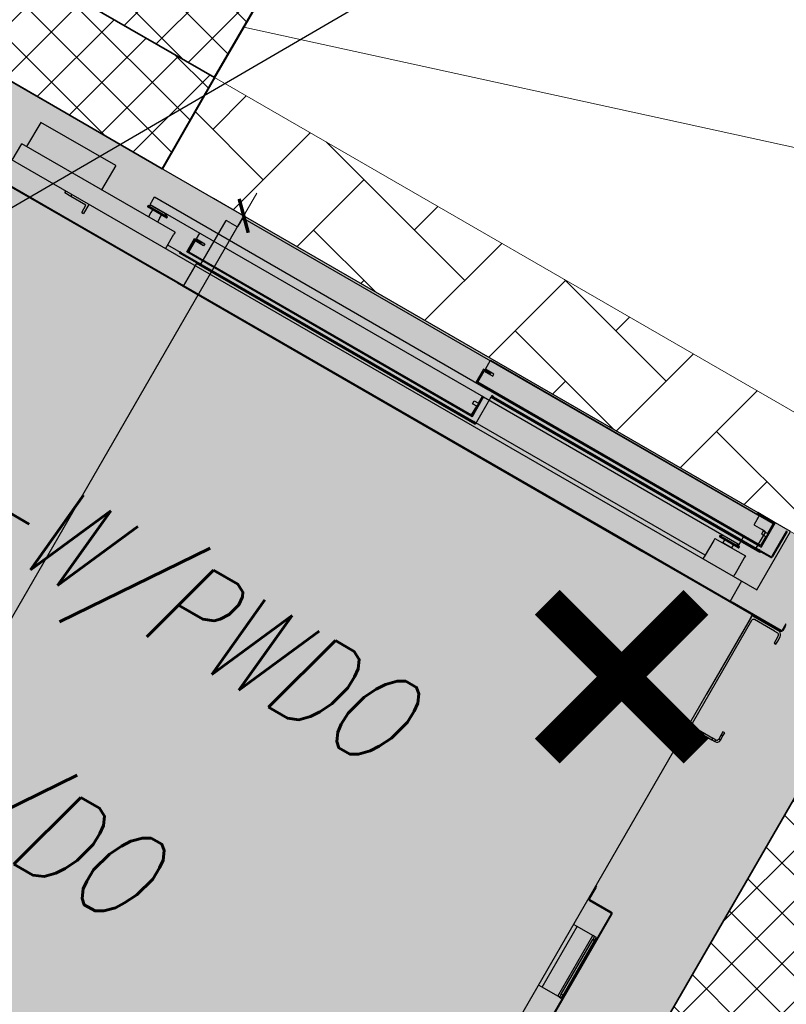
# Model space of a CAD drawing. Header units: millimetres. Extents: x 558 to 24967, y -5755 to 3551.
# Tile 31 of 36: x 23342 to 23451, y 2757 to 2897. Entities that reach past the tile are written whole.
import ezdxf
from ezdxf import colors
from ezdxf.entities.mleader import LeaderData, LeaderLine
from ezdxf.math import Vec2, Vec3

# ---------------------------------------------------------------- set-up
doc = ezdxf.new("R2010")
doc.units = ezdxf.units.MM
doc.layers.get('0').update_dxf_attribs({"color": 252})
doc.layers.get('Defpoints').update_dxf_attribs({"color": 252})
for name, color, linetype in [('FBThlon- Gniazda wtykowe', 1, 'Continuous'), ('FBThlon-obwody gniazd', 1, 'Continuous'), ('K_Dzwig', 252, 'Continuous')]:
    doc.layers.add(name, color=color, linetype=linetype)
for name, color, linetype, lineweight in [('K_Grube', 252, 'Continuous', 35), ('K_Grube_projektowane', 252, 'Continuous', 40), ('K_Kreskowanie', 252, 'Continuous', 5), ('K_Opis_zmienny', 252, 'Continuous', 13), ('K_Widokowe', 252, 'Continuous', 13), ('K_Wyburzenia', 252, 'Continuous', 5), ('K_Wymiarowanie', 252, 'Continuous', 13)]:
    doc.layers.add(name, color=color, linetype=linetype, lineweight=lineweight)
doc.styles.add('FBThlon - uziom opis', font='romans.shx', dxfattribs={"width": 0.8, "oblique": 15})
doc.styles.add('ROMANSpochyły', font='romans.shx', dxfattribs={"width": 0.8, "oblique": 15})
doc.styles.add('Zwykły 50', font='romans.shx', dxfattribs={"width": 0.8, "oblique": 10, "height": 7.5})
doc.dimstyles.new('Skala_50', dxfattribs={"dimtxt": 7.5, "dimasz": 1, "dimexe": 1.25, "dimexo": 0.625, "dimgap": 3, "dimtad": 1, "dimdec": 1, "dimlfac": 10, "dimrnd": 0.5, "dimdsep": 46, "dimtxsty": 'Zwykły 50', "dimblk": 'Wymiar', "dimcen": 2.5, "dimse1": 1, "dimse2": 1, "dimazin": 0, "dimtfac": 1, "dimtdec": 1, "dimtix": 1, "dimtmove": 0, "dimatfit": 3, "dimfxl": 1, "dimtfill": 1, "dimarcsym": 0})

# ---------------------------------------------------------------- blocks, each defined once
blk = doc.blocks.new('kabina')
at = {"layer": 'K_Dzwig'}
for p, q in [((17908.07, -7146.85), (17768.07, -7146.85)), ((17818.09, -7147.15), (17818.09, -7147.45)), ((17818.39, -7147.15), (17818.09, -7147.15)), ((17818.09, -7147.75), (17818.09, -7147.45)), ((17818.09, -7148.5), (17818.09, -7147.75)), ((17818.39, -7147.15), (17902.79, -7147.15)), ((17858.81, -7148.55), (17858.81, -7147.07)), ((17858.81, -7147.07), (17905.37, -7147.07)), ((17905.57, -7146.85), (17902.67, -7146.85)), ((17902.67, -7146.85), (17902.67, -7146.97)), ((17902.67, -7146.97), (17905.45, -7146.97)), ((17903.09, -7147.15), (17902.79, -7147.15)), ((17903.09, -7147.45), (17903.09, -7147.15)), ((17903.09, -7147.75), (17903.09, -7147.45)), ((17903.09, -7148.5), (17903.09, -7147.75)), ((17905.37, -7147.07), (17905.37, -7148.73)), ((17905.45, -7146.97), (17905.45, -7150.73)), ((17905.57, -7146.85), (17905.54, -7146.85)), ((17905.57, -7150.85), (17905.57, -7146.85)), ((17905.57, -7146.85), (17905.57, -7150.85)), ((17907.52, -7147.06), (17907.52, -7151.23)), ((17907.64, -7147.06), (17907.64, -7151.23)), ((17908.07, -7156.45), (17908.07, -7146.85)), ((17816.19, -7155.85), (17816.19, -7148.65)), ((17816.79, -7148.65), (17816.19, -7148.65)), ((17816.79, -7148.65), (17817.94, -7148.65)), ((17859.77, -7148.65), (17858.57, -7148.65)), ((17858.57, -7148.65), (17858.57, -7150.85)), ((17858.69, -7150.73), (17858.69, -7148.77)), ((17858.69, -7148.77), (17859.77, -7148.77)), ((17860.2, -7148.55), (17858.81, -7148.55)), ((17858.81, -7148.87), (17860.2, -7148.87)), ((17858.81, -7150.68), (17858.81, -7148.87)), ((17859.77, -7148.77), (17859.77, -7148.65)), ((17860.2, -7148.87), (17860.2, -7148.55)), ((17904.39, -7148.65), (17903.24, -7148.65)), ((17904.99, -7148.65), (17904.39, -7148.65)), ((17904.68, -7148.73), (17904.68, -7149.22)), ((17905.37, -7148.73), (17904.68, -7148.73)), ((17904.99, -7148.65), (17904.99, -7151.35)), ((17798.62, -7149.75), (17786.27, -7149.75)), ((17786.27, -7149.75), (17786.27, -7153.75)), ((17798.62, -7149.75), (17798.62, -7153.75)), ((17904.68, -7149.22), (17905.37, -7149.22)), ((17905.37, -7149.22), (17905.37, -7150.68)), ((17805.66, -7152.1), (17805.66, -7150.85)), ((17805.66, -7150.85), (17860.57, -7150.85)), ((17806.5, -7150.85), (17806.5, -7150.85)), ((17806.5, -7150.85), (17806.55, -7150.85)), ((17806.55, -7150.85), (17806.55, -7150.85)), ((17806.55, -7150.85), (17806.57, -7150.85)), ((17806.57, -7150.85), (17806.76, -7150.85)), ((17806.75, -7150.85), (17806.75, -7150.85)), ((17806.76, -7150.85), (17806.78, -7150.85)), ((17858.57, -7150.85), (17905.57, -7150.85)), ((17905.45, -7150.73), (17858.69, -7150.73)), ((17905.37, -7150.68), (17858.81, -7150.68)), ((17860.57, -7150.85), (17902.64, -7150.85)), ((17861.49, -7151.35), (17861.49, -7151.47)), ((17861.79, -7151.35), (17861.49, -7151.35)), ((17861.49, -7151.47), (17861.79, -7151.47)), ((17861.49, -7151.47), (17861.49, -7151.59)), ((17861.49, -7151.59), (17905.69, -7151.59)), ((17861.49, -7151.59), (17861.49, -7156.09)), ((17861.79, -7151.47), (17861.79, -7151.35)), ((17861.79, -7151.35), (17905.39, -7151.35)), ((17861.79, -7151.47), (17905.39, -7151.47)), ((17901.24, -7150.85), (17902.64, -7150.85)), ((17902.64, -7152.1), (17902.64, -7150.85)), ((17905.39, -7151.35), (17905.39, -7151.47)), ((17905.69, -7151.35), (17905.39, -7151.35)), ((17905.39, -7151.47), (17905.69, -7151.47)), ((17905.69, -7151.47), (17905.69, -7151.35)), ((17905.69, -7151.59), (17905.69, -7151.47)), ((17907.4, -7151.35), (17905.93, -7151.35)), ((17907.4, -7151.47), (17905.93, -7151.47)), ((17805.96, -7152.13), (17805.46, -7152.37)), ((17805.46, -7152.37), (17805.46, -7152.53)), ((17805.46, -7152.37), (17808.66, -7152.37)), ((17805.46, -7152.53), (17805.51, -7152.58)), ((17805.46, -7152.53), (17808.66, -7152.53)), ((17808.61, -7152.58), (17805.51, -7152.58)), ((17805.66, -7152.1), (17860.57, -7152.1)), ((17805.96, -7152.1), (17805.96, -7152.13)), ((17805.96, -7152.13), (17808.16, -7152.13)), ((17806.31, -7152.58), (17806.31, -7153.03)), ((17806.31, -7153.03), (17806.31, -7153.75)), ((17807.8, -7153.03), (17807.81, -7153.03)), ((17807.81, -7153.03), (17807.81, -7152.58)), ((17807.81, -7153.03), (17807.81, -7153.75)), ((17808.16, -7152.13), (17808.16, -7152.1)), ((17808.16, -7152.13), (17808.16, -7152.1)), ((17808.66, -7152.37), (17808.16, -7152.13)), ((17808.16, -7152.13), (17808.16, -7152.13)), ((17808.61, -7152.58), (17808.66, -7152.53)), ((17808.66, -7152.53), (17808.66, -7152.37)), ((17813.57, -7155.35), (17813.57, -7153.15)), ((17813.57, -7153.15), (17814.77, -7153.15)), ((17814.77, -7153.27), (17813.69, -7153.27)), ((17813.69, -7153.27), (17813.69, -7155.23)), ((17813.81, -7153.05), (17813.81, -7152.1)), ((17813.81, -7153.05), (17815.2, -7153.05)), ((17813.81, -7153.37), (17813.81, -7155.18)), ((17815.2, -7153.37), (17813.81, -7153.37)), ((17814.77, -7153.15), (17814.77, -7153.27)), ((17815.2, -7153.05), (17815.2, -7153.37)), ((17859.68, -7153.23), (17860.37, -7153.23)), ((17859.68, -7153.72), (17859.68, -7153.23)), ((17860.37, -7153.23), (17860.37, -7152.1)), ((17860.45, -7155.23), (17860.45, -7152.1)), ((17860.57, -7155.35), (17860.57, -7152.1)), ((17860.57, -7152.1), (17860.57, -7155.35)), ((17860.57, -7152.1), (17902.64, -7152.1)), ((17899.24, -7153.08), (17904.24, -7153.08)), ((17899.24, -7153.08), (17899.24, -7153.4)), ((17900.14, -7152.13), (17899.64, -7152.37)), ((17899.64, -7152.37), (17899.64, -7152.53)), ((17899.64, -7152.37), (17902.84, -7152.37)), ((17899.64, -7152.53), (17899.69, -7152.58)), ((17899.64, -7152.53), (17902.84, -7152.53)), ((17902.79, -7152.58), (17899.69, -7152.58)), ((17900.14, -7152.1), (17900.14, -7152.13)), ((17900.14, -7152.13), (17902.34, -7152.13)), ((17900.49, -7152.58), (17900.49, -7153.03)), ((17900.49, -7153.03), (17900.54, -7153.08)), ((17900.49, -7153.03), (17901.98, -7153.03)), ((17901.24, -7152.1), (17902.64, -7152.1)), ((17901.94, -7153.08), (17901.99, -7153.03)), ((17901.98, -7153.03), (17901.99, -7153.03)), ((17901.99, -7153.03), (17901.99, -7152.58)), ((17902.34, -7152.13), (17902.34, -7152.1)), ((17902.84, -7152.37), (17902.34, -7152.13)), ((17902.34, -7152.13), (17902.34, -7152.13)), ((17902.79, -7152.58), (17902.84, -7152.53)), ((17902.84, -7152.53), (17902.84, -7152.37)), ((17902.84, -7152.37), (17902.84, -7152.37)), ((17904.24, -7153.08), (17904.24, -7153.4)), ((17785.46, -7156.45), (17785.46, -7153.75)), ((17810.72, -7153.75), (17785.46, -7153.75)), ((17810.72, -7153.75), (17810.72, -7154.08)), ((17810.72, -7156.45), (17810.72, -7154.08)), ((17860.37, -7153.72), (17859.68, -7153.72)), ((17860.37, -7155.18), (17860.37, -7153.72)), ((17899.24, -7153.4), (17899.24, -7156.13)), ((17904.24, -7153.4), (17904.24, -7156.13)), ((17899.24, -7155.85), (17810.72, -7155.85)), ((17812.69, -7155.85), (17812.69, -7155.97)), ((17812.99, -7155.85), (17812.69, -7155.85)), ((17812.69, -7155.97), (17815.57, -7155.97)), ((17812.99, -7155.85), (17815.45, -7155.85)), ((17860.57, -7155.35), (17813.57, -7155.35)), ((17813.69, -7155.23), (17860.45, -7155.23)), ((17813.81, -7155.18), (17860.37, -7155.18)), ((17815.57, -7155.85), (17815.57, -7159.85)), ((17815.57, -7155.97), (17861.11, -7155.97)), ((17861.41, -7156.09), (17815.57, -7156.09)), ((17815.99, -7155.85), (17861.11, -7155.85)), ((17861.11, -7155.85), (17861.11, -7155.97)), ((17861.41, -7155.85), (17861.11, -7155.85)), ((17861.11, -7155.97), (17861.41, -7155.97)), ((17861.41, -7155.97), (17861.41, -7155.85)), ((17861.41, -7155.97), (17861.41, -7156.09)), ((17861.49, -7156.09), (17861.41, -7156.09)), ((17899.24, -7156.13), (17899.24, -7156.15)), ((17899.24, -7156.45), (17899.24, -7156.15)), ((17904.24, -7156.13), (17904.24, -7156.15)), ((17904.24, -7156.15), (17904.24, -7156.45)), ((17768.07, -7156.45), (17908.07, -7156.45)), ((17794.27, -7156.75), (17794.27, -7156.45)), ((17795.27, -7156.75), (17794.27, -7156.75)), ((17795.27, -7156.45), (17795.27, -7156.75)), ((17797.77, -7156.75), (17795.27, -7156.75)), ((17797.77, -7157.95), (17797.77, -7156.75)), ((17798.07, -7156.45), (17798.07, -7157.95)), ((17905.57, -7156.45), (17905.57, -7159.85)), ((17797.77, -7157.95), (17798.07, -7157.95)), ((17914.19, -7158.65), (17914.07, -7158.65)), ((17914.07, -7158.65), (17914.07, -7158.95)), ((17914.07, -7158.95), (17914.07, -7159.61)), ((17914.19, -7158.95), (17914.19, -7158.65)), ((17914.19, -7158.95), (17914.19, -7159.61)), ((17781.93, -7159.73), (17814.61, -7159.73)), ((17781.93, -7159.85), (17814.61, -7159.85)), ((17809.73, -7159.73), (17810.61, -7159.73)), ((17814.61, -7159.73), (17815.57, -7159.73)), ((17814.61, -7159.85), (17815.57, -7159.85)), ((17909.18, -7159.85), (17815.47, -7159.85)), ((17815.57, -7159.73), (17887.11, -7159.73)), ((17815.57, -7159.85), (17891.11, -7159.85)), ((17887.11, -7159.73), (17905.93, -7159.73)), ((17891.11, -7159.85), (17905.45, -7159.85)), ((17913.95, -7159.85), (17905.45, -7159.85)), ((17913.95, -7159.73), (17905.93, -7159.73)), ((17909.31, -7160.09), (17909.31, -7159.85)), ((17909.31, -7159.97), (17910.03, -7159.97)), ((17909.31, -7160.22), (17909.31, -7160.09)), ((17909.31, -7160.72), (17909.31, -7160.09)), ((17909.31, -7160.1), (17909.31, -7172.91)), ((17909.31, -7160.6), (17909.31, -7160.22)), ((17913.21, -7160.3), (17909.91, -7160.3)), ((17910.03, -7159.97), (17912.34, -7159.97)), ((17912.34, -7159.97), (17913.88, -7159.97)), ((17912.49, -7159.97), (17912.49, -7159.85)), ((17913.21, -7160.3), (17913.71, -7160.3)), ((17909.31, -7160.6), (17909.31, -7171.9)), ((17909.61, -7160.6), (17909.61, -7177.6)), ((17914.01, -7160.6), (17914.01, -7161.3)), ((17914.01, -7161.3), (17914.01, -7161.8)), ((17914.01, -7161.8), (17914.31, -7161.8)), ((17914.31, -7161.3), (17914.31, -7160.6)), ((17914.31, -7161.8), (17914.31, -7161.3)), ((17909.31, -7172.01), (17909.31, -7171.9)), ((17909.31, -7252.7), (17909.31, -7172.01)), ((17914.31, -7176.4), (17914.01, -7176.4)), ((17914.01, -7176.4), (17914.01, -7176.9)), ((17914.01, -7176.9), (17914.31, -7176.9)), ((17914.01, -7176.9), (17914.01, -7177.6)), ((17914.31, -7176.9), (17914.31, -7176.4)), ((17914.31, -7177.6), (17914.31, -7176.9)), ((17909.61, -7177.6), (17909.31, -7177.6)), ((17909.91, -7178.2), (17909.91, -7177.9)), ((17909.91, -7177.9), (17913.21, -7177.9)), ((17909.91, -7178.2), (17913.21, -7178.2)), ((17913.21, -7177.9), (17913.21, -7178.2)), ((17913.71, -7177.9), (17913.21, -7177.9)), ((17913.21, -7178.2), (17913.71, -7178.2)), ((17913.71, -7178.2), (17913.71, -7177.9)), ((17914.31, -7177.6), (17914.01, -7177.6)), ((17909.43, -7204.45), (17909.31, -7204.45)), ((17909.31, -7204.75), (17909.43, -7204.75)), ((17909.43, -7204.75), (17909.43, -7204.45)), ((17909.43, -7204.75), (17909.43, -7206.51)), ((17909.43, -7206.51), (17909.31, -7206.51)), ((17909.55, -7206.75), (17909.55, -7206.63)), ((17909.55, -7206.63), (17913.07, -7206.63)), ((17909.55, -7206.75), (17913.07, -7206.75)), ((17913.07, -7206.63), (17913.07, -7206.75)), ((17913.19, -7206.87), (17913.31, -7206.87)), ((17913.19, -7206.87), (17913.19, -7225.99)), ((17913.31, -7206.87), (17913.31, -7225.99)), ((17909.91, -7210.85), (17909.31, -7210.85)), ((17909.91, -7220.85), (17909.91, -7210.85)), ((17912.46, -7210.85), (17909.91, -7210.85)), ((17912.46, -7220.85), (17912.46, -7210.85)), ((17912.76, -7210.85), (17912.46, -7210.85)), ((17913.06, -7210.85), (17912.76, -7210.85)), ((17912.76, -7210.85), (17912.76, -7211.35)), ((17913.06, -7211.35), (17913.06, -7210.85)), ((17912.76, -7211.35), (17913.06, -7211.35)), ((17912.76, -7220.35), (17912.76, -7211.35)), ((17913.06, -7220.35), (17913.06, -7211.35)), ((17913.06, -7220.35), (17912.76, -7220.35)), ((17912.76, -7220.35), (17912.76, -7220.85)), ((17913.06, -7220.85), (17913.06, -7220.35)), ((17909.91, -7220.85), (17909.31, -7220.85)), ((17912.46, -7220.85), (17909.91, -7220.85)), ((17912.76, -7220.85), (17912.46, -7220.85)), ((17912.76, -7220.85), (17913.06, -7220.85))]:
    blk.add_line(p, q, dxfattribs=at)
for centre, radius, start, end in [((17817.94, -7148.5), 0.15, 270, 0), ((17903.24, -7148.5), 0.15, 180, 270), ((17905.93, -7151.59), 0.24, 90, 180), ((17905.93, -7151.59), 0.12, 90, 180), ((17907.4, -7151.23), 0.12, 270, 0), ((17907.4, -7151.23), 0.24, 270, 0), ((17798.61, -7153.74), 0.01, 270, 359), ((17909.91, -7160.6), 0.3, 90, 180), ((17913.71, -7160.6), 0.3, 0, 90), ((17913.44, -7160.73), 0.872, 8.3244, 60.1033), ((17913.95, -7159.61), 0.24, 270, 0), ((17913.95, -7159.61), 0.12, 270, 0), ((17909.91, -7177.6), 0.6, 180, 270), ((17909.91, -7177.6), 0.3, 180, 270), ((17913.71, -7177.6), 0.6, 270, 0), ((17913.71, -7177.6), 0.3, 270, 0), ((17909.55, -7206.51), 0.24, 180, 270), ((17909.55, -7206.51), 0.12, 180, 270), ((17913.07, -7206.87), 0.24, 0, 90), ((17913.07, -7206.87), 0.12, 0, 90)]:
    blk.add_arc(centre, radius, start, end, dxfattribs=at)
blk = doc.blocks.new('Wymiar')
for p, q in [((0, -5), (0, 5)), ((-3.75, 0), (3.75, 0))]:
    blk.add_line(p, q)
at = {"const_width": 0.5}
blk.add_lwpolyline([(-1.77, -1.77), (1.77, 1.77)], dxfattribs=at)
blk = doc.blocks.new('*D779')
at = {"layer": 'Defpoints', "color": 0}
for p in [(23337.26, 2890.36), (23221.26, 2689.44), (23258.07, 2668.19)]:
    blk.add_point(p, dxfattribs=at)
at = {"layer": 'K_Wymiarowanie', "color": 0, "lineweight": -2, "ltscale": 5}
blk.add_line((23373.57, 2868.24), (23258.57, 2669.05), dxfattribs=at)
at = {"layer": 'K_Wymiarowanie', "color": 0, "linetype": 'ByBlock', "lineweight": -2}
for p, rotation in [((23374.07, 2869.1), 59.99999999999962), ((23258.07, 2668.19), 239.9999999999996)]:
    blk.add_blockref('Wymiar', p, dxfattribs=dict(at, rotation=rotation))
at = {"layer": 'K_Wymiarowanie', "color": 0, "ltscale": 5, "insert": (23310.22, 2772.02), "char_height": 7.5, "attachment_point": 5, "rotation": 60, "style": 'Zwykły 50', "bg_fill": 3, "box_fill_scale": 1.1, "bg_fill_color": 256, "bg_fill_true_color": 13158600, "bg_fill_transparency": 0}
blk.add_mtext('2320', dxfattribs=at)
blk = doc.blocks.new('*D780')
at = {"layer": 'Defpoints', "color": 0}
for p in [(23414.19, 2965.49), (23369.92, 2888.82), (23467.78, 2832.32)]:
    blk.add_point(p, dxfattribs=at)
at = {"layer": 'K_Wymiarowanie', "color": 0, "lineweight": -2, "ltscale": 5}
blk.add_line((23511.19, 2909.49), (23415.06, 2964.99), dxfattribs=at)
at = {"layer": 'K_Wymiarowanie', "color": 0, "linetype": 'ByBlock', "lineweight": -2}
for p, rotation in [((23414.19, 2965.49), 150.0000000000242), ((23512.05, 2908.99), 330.0000000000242)]:
    blk.add_blockref('Wymiar', p, dxfattribs=dict(at, rotation=rotation))
at = {"layer": 'K_Wymiarowanie', "color": 0, "ltscale": 5, "insert": (23466.5, 2943.09), "char_height": 7.5, "attachment_point": 5, "rotation": 330, "style": 'Zwykły 50', "bg_fill": 3, "box_fill_scale": 1.1, "bg_fill_color": 256, "bg_fill_true_color": 13158600, "bg_fill_transparency": 0}
blk.add_mtext('1130', dxfattribs=at)

msp = doc.modelspace()

# ---------------------------------------------------------------- hatches: boundary and pattern name
at = {"layer": 'K_Kreskowanie', "ltscale": 5}
h = msp.add_hatch(dxfattribs=at)
h.set_pattern_fill('ANSI37', color=256, scale=1.6)
h.set_pattern_definition([(45, (2962.861, -2454.189), (-3.5921024, 3.5921024), []), (135, (2962.861, -2454.189), (-3.5921024, -3.5921024), [])])
h.paths.add_polyline_path([(23007.059, 3098.317), (22767.559, 2683.491), (22861.955, 2628.991), (22866.955, 2637.651), (22828.85, 2659.651), (22842.85, 2683.9), (22808.209, 2703.9), (22875.301, 2820.107), (22954.976, 2774.107), (22959.976, 2782.767), (22880.301, 2828.767), (23028.709, 3085.817), (23106.652, 3040.817), (23041.652, 2928.234), (23050.312, 2923.234), (23115.312, 3035.817), (23184.594, 2995.817), (23176.094, 2981.095), (23202.075, 2966.095), (23210.575, 2980.817), (23298.909, 2929.817), (23164.909, 2697.722), (23099.957, 2735.222), (23094.957, 2726.562), (23047.326, 2754.062), (22986.326, 2648.407), (23033.957, 2620.907), (22999.457, 2561.151), (22944.898, 2592.651), (22939.898, 2583.991), (23094.05, 2494.991), (23099.05, 2503.651), (23008.118, 2556.151), (23103.618, 2721.562), (23170.302, 2683.062), (23309.302, 2923.817), (23369.923, 2888.817), (23389.923, 2923.458), (23179.479, 3044.958), (23208.979, 3096.053), (23176.07, 3115.053), (23146.57, 3063.958), (23008.872, 3143.458), (22988.872, 3108.817)])
h.paths.add_polyline_path([(23038.957, 2629.567), (22999.986, 2652.067), (23050.986, 2740.402), (23089.957, 2717.902)], flags=16)
h.paths.add_polyline_path([(22803.209, 2695.24), (22829.19, 2680.24), (22820.19, 2664.651), (22794.209, 2679.651)], flags=16)
h = msp.add_hatch(dxfattribs=at)
h.set_pattern_fill('ANSI37', color=256, scale=1.6)
h.set_pattern_definition([(45, (3090.788, 2977.9395), (-3.5921024, 3.5921024), []), (135, (3090.788, 2977.9395), (-3.5921024, -3.5921024), [])])
h.paths.add_polyline_path([(23314.792, 2903.327), (23362.423, 2875.827), (23369.923, 2888.817), (23309.302, 2923.817), (23170.302, 2683.062), (23350.435, 2579.062), (23489.435, 2819.817), (23467.784, 2832.317), (23460.284, 2819.327), (23468.944, 2814.327), (23352.944, 2613.409), (23198.792, 2702.409)])
at = {"layer": 'K_Widokowe'}
h = msp.add_hatch(dxfattribs=at)
h.set_pattern_fill('AR-HBONE', color=256, scale=0.1)
h.set_pattern_definition([(45, (7047.138, 7177.577), (3e-15, 14.36841), [30.48, -10.16]), (135, (7054.322, 7184.762), (3e-15, 14.36841), [30.48, -10.16])])
h.paths.add_polyline_path([(23369.923, 2888.817), (23362.423, 2875.827), (23405.605, 2850.895), (23403.772, 2869.275)])
h.paths.add_polyline_path([(23460.284, 2819.327), (23467.784, 2832.317), (23403.772, 2869.275), (23405.605, 2850.895)])
at = {"layer": 'K_Wyburzenia'}
h = msp.add_hatch(dxfattribs=at)
h.set_pattern_fill('AR-CONC', color=256, scale=0.05)
h.set_pattern_definition([(50, (21774.1485, 6065.275), (9.109233, -0.796954), [0.9525, -10.4775]), (355, (21774.1485, 6065.275), (-1.76217, 9.552842), [0.762, -8.38203]), (100.45144, (21774.908, 6065.209), (7.347062, 8.755888), [0.8095, -8.904512]), (46.1842, (21774.148, 6067.815), (13.553952, -2.102116), [1.42875, -15.71625]), (96.63556, (21775.278, 6067.64), (11.870207, 12.371306), [1.21425, -13.35678]), (351.18415, (21774.148, 6067.815), (11.870207, 12.371306), [1.143, -12.572987]), (21, (21775.4185, 6067.18), (7.58072, -5.11326), [0.9525, -10.4775]), (326, (21775.4185, 6067.18), (3.090101, 9.209398), [0.762, -8.382]), (71.45145, (21776.05, 6066.754), (10.67082, 4.096138), [0.8095, -8.904497]), (37.5, (21774.1485, 6065.2752), (0.1544302, 4.227752), [0, -8.2804, 0, -8.509, 0, -8.41375]), (7.5, (21774.1485, 6065.275), (3.340983, 5.009029), [0, -4.8514, 0, -8.0899, 0, -3.20675]), (327.5, (21771.3164, 6065.2752), (6.7795298, -0.2864372), [0, -3.175, 0, -9.906, 0, -13.1445]), (317.5, (21770.0464, 6065.275), (7.406459, 1.271325), [0, -4.1275, 0, -6.5786, 0, -9.3345])])
h.paths.add_polyline_path([(23314.792, 2903.327), (23468.944, 2814.327), (23352.944, 2613.409), (23198.792, 2702.409)])

# ---------------------------------------------------------------- linework, layer by layer
at = {"layer": 'K_Grube', "ltscale": 5}
for p, q in [((23309.302, 2923.817), (23369.923, 2888.817)), ((23314.792, 2903.327), (23362.423, 2875.827)), ((23468.944, 2814.327), (23352.944, 2613.409))]:
    msp.add_line(p, q, dxfattribs=at)
at = {"layer": 'K_Grube_projektowane'}
for q in [(23389.923, 2923.458), (23362.423, 2875.827)]:
    msp.add_line((23369.923, 2888.817), q, dxfattribs=at)
at = {"layer": 'K_Opis_zmienny', "ltscale": 5}
msp.add_line((23489.627, 2870.774), (23374.08, 2896.017), dxfattribs=at)
at = {"layer": 'K_Widokowe', "ltscale": 5}
msp.add_line((23467.784, 2832.317), (23369.923, 2888.817), dxfattribs=at)
at = {"layer": 'K_Wyburzenia'}
msp.add_lwpolyline([(23314.792, 2903.327), (23468.944, 2814.327), (23352.944, 2613.409), (23198.792, 2702.409)], close=True, dxfattribs=at)
msp.add_lwpolyline([(23314.792, 2903.327), (23468.944, 2814.327), (23352.944, 2613.409), (23198.792, 2702.409)], close=True, dxfattribs=at)
at = {"layer": 'K_Wyburzenia', "const_width": 5}
for points in [[(23417.357, 2813.952), (23438.57, 2792.739)], [(23438.57, 2813.952), (23417.357, 2792.739)]]:
    msp.add_lwpolyline(points, dxfattribs=at)

# ---------------------------------------------------------------- block references
at = {"layer": 'K_Grube', "rotation": 329.999999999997}
msp.add_blockref('kabina', (11516.626, 17967.44), dxfattribs=at)

# ---------------------------------------------------------------- next in the draw order: dimensions: what is measured, and where the dimension line sits
at = {"layer": 'K_Wymiarowanie', "ltscale": 5}
dim = msp.add_aligned_dim(p1=(23337.256, 2890.357), p2=(23221.256, 2689.439), distance=42.504, dimstyle='Skala_50', dxfattribs=at)
dim.commit()
dim.dimension.update_dxf_attribs({"geometry": '*D779', "text_midpoint": (23310.22, 2772.021)})

# ---------------------------------------------------------------- next in the draw order: texts
at = {"layer": 'FBThlon-obwody gniazd', "insert": (23310.362, 2809.488), "char_height": 13, "width": 70.20612, "attachment_point": 1, "rotation": 329.99449, "style": 'ROMANSpochyły'}
msp.add_mtext('R-W/DO', dxfattribs=at)

# ---------------------------------------------------------------- next in the draw order: dimensions: what is measured, and where the dimension line sits
at = {"layer": 'K_Wymiarowanie', "ltscale": 5}
dim = msp.add_aligned_dim(p1=(23467.784, 2832.317), p2=(23369.923, 2888.817), distance=-88.534, dimstyle='Skala_50', dxfattribs=at)
dim.commit()
dim.dimension.update_dxf_attribs({"geometry": '*D780', "text_midpoint": (23466.496, 2943.086)})

# ---------------------------------------------------------------- next in the draw order: texts
at = {"layer": 'FBThlon-obwody gniazd', "insert": (23329.311, 2841.893), "char_height": 13, "width": 70.20612, "attachment_point": 1, "rotation": 329.99449, "style": 'ROMANSpochyły'}
msp.add_mtext('R-W/PWDO', dxfattribs=at)

# ---------------------------------------------------------------- next in the draw order: leaders
at = {"layer": 'FBThlon- Gniazda wtykowe'}
ml = msp.add_multileader_mtext('Standard', dxfattribs=at)
ml.set_content('Potrzeby własne dźwigu', style='FBThlon - uziom opis')
ml.set_leader_properties()
ml.build(insert=Vec2(0, 0))
ml.multileader.update_dxf_attribs({"arrow_head_size": 10})
ctx = ml.context
ctx.base_point, ctx.char_height, ctx.arrow_head_size, ctx.plane_origin = Vec3(23414.103, 2908.256), 18, 10, Vec3(23326.207, 2738.851)
notes = []
notes.append((ctx, [(0, (1, 1, 0), (23406.103, 2908.256), (1, 0), 8, [(0, [(23314.349, 2854.739), (23406.103, 2908.256)], 0, [])])]))
ctx.mtext.insert, ctx.mtext.width, ctx.mtext.flow_direction = Vec3(23416.103, 2920.256), 257.82455, 5
for ctx, leaders in notes:
    for number, flags, end, landing, length, lines in leaders:
        leader = LeaderData()
        leader.index, (leader.has_last_leader_line, leader.has_dogleg_vector, leader.attachment_direction) = number, flags
        leader.last_leader_point, leader.dogleg_vector, leader.dogleg_length = Vec3(end), Vec3(landing), length
        for number, points, colour, breaks in lines:
            line = LeaderLine()
            line.index, line.vertices, line.color, line.breaks = number, Vec3.list(points), colors.encode_raw_color(colour), breaks
            leader.lines.append(line)
        ctx.leaders.append(leader)

doc.saveas('drawing.dxf')
